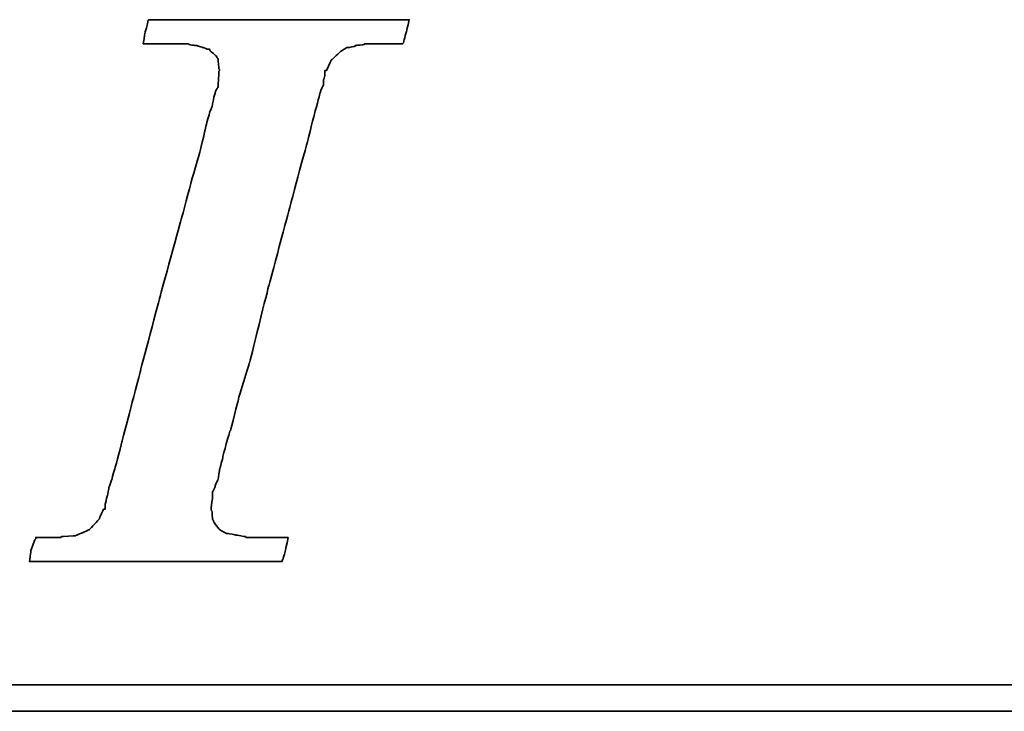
# Model space of a CAD drawing. Extents: x 32 to 227, y 64 to 157.
# Tile 30 of 48: x 160.05 to 165.21, y 117.53 to 121.16. Entities that reach past the tile are written whole.
import ezdxf

# ---------------------------------------------------------------- set-up
doc = ezdxf.new("R2010")
doc.units = 0
doc.header["$MEASUREMENT"] = 0
doc.layers.add('DIM', color=4, linetype='CONTINUOUS')
doc.layers.add('layer 1', color=7, linetype='CONTINUOUS')

# ---------------------------------------------------------------- blocks, each defined once
blk = doc.blocks.new('TBI MOTION logo(完整正式版)')
at = {"layer": 'layer 1', "color": 22, "lineweight": 35}
for points, knots in [([(-40.59125, -7.94375), (-40.59125, -7.94375), (-40.97375, -7.94375), (-40.97375, -7.94375), (-40.97375, -7.94375), (-40.97375, -7.94375), (-41.38125, -7.94375), (-41.38125, -7.94375), (-41.38125, -7.94375), (-41.38125, -7.94375), (-41.54875, -7.94375), (-41.54875, -7.94375), (-41.54875, -7.94375), (-41.54875, -7.94375), (-41.59875, -7.94375), (-41.59875, -7.94375), (-41.59875, -7.94375), (-41.59875, -7.94375), (-41.88375, -7.94375), (-41.88375, -7.94375), (-41.88375, -7.94375), (-41.88375, -7.94375), (-41.90875, -7.91875), (-41.90875, -7.91875), (-41.90875, -7.91875), (-41.90875, -7.91875), (-42.19875, -7.87125), (-42.19875, -7.87125), (-42.19875, -7.87125), (-42.19875, -7.87125), (-42.43875, -7.82375), (-42.43875, -7.82375), (-42.43875, -7.82375), (-42.43875, -7.82375), (-42.45875, -7.82375), (-42.45875, -7.82375), (-42.45875, -7.82375), (-42.45875, -7.82375), (-42.48625, -7.82375), (-42.48625, -7.82375), (-42.48625, -7.82375), (-42.48625, -7.82375), (-42.67625, -7.72375), (-42.67625, -7.72375), (-42.67625, -7.72375), (-42.67625, -7.72375), (-42.70125, -7.70375), (-42.70125, -7.70375), (-42.70125, -7.70375), (-42.70125, -7.70375), (-42.72375, -7.67875), (-42.72375, -7.67875), (-42.72375, -7.67875), (-42.72375, -7.67875), (-42.86875, -7.48875), (-42.86875, -7.48875), (-42.86875, -7.48875), (-42.86875, -7.48875), (-42.89375, -7.43875), (-42.89375, -7.43875), (-42.89375, -7.43875), (-42.89375, -7.43875), (-42.91875, -7.38875), (-42.91875, -7.38875), (-42.91875, -7.38875), (-42.91875, -7.38875), (-42.93875, -7.12875), (-42.93875, -7.12875), (-42.93875, -7.12875), (-42.93875, -7.12875), (-42.96375, -7.10375), (-42.96375, -7.10375), (-42.96375, -7.10375), (-42.96375, -7.10375), (-42.96375, -7.05375), (-42.96375, -7.05375), (-42.96375, -7.05375), (-42.96375, -7.05375), (-42.96375, -7.00875), (-42.96375, -7.00875), (-42.96375, -7.00875), (-42.96375, -7.00875), (-42.91875, -6.69625), (-42.91875, -6.69625), (-42.91875, -6.69625), (-42.91875, -6.69625), (-42.91875, -6.62375), (-42.91875, -6.62375), (-42.91875, -6.62375), (-42.91875, -6.62375), (-42.91875, -6.59625), (-42.91875, -6.59625), (-42.91875, -6.59625), (-42.91875, -6.59625), (-42.91875, -6.57375), (-42.91875, -6.57375), (-42.91875, -6.57375), (-42.91875, -6.57375), (-42.91875, -6.52875), (-42.91875, -6.52875), (-42.91875, -6.52875), (-42.91875, -6.52875), (-42.89375, -6.50375), (-42.89375, -6.50375), (-42.89375, -6.50375), (-42.89375, -6.50375), (-42.84375, -6.38375), (-42.84375, -6.38375), (-42.84375, -6.38375), (-42.84375, -6.38375), (-42.84375, -6.35875), (-42.84375, -6.35875), (-42.84375, -6.35875), (-42.84375, -6.35875), (-42.74625, -6.14375), (-42.74625, -6.14375), (-42.74625, -6.14375), (-42.74625, -6.14375), (-42.70125, -5.85375), (-42.70125, -5.85375), (-42.70125, -5.85375), (-42.70125, -5.85375), (-42.60375, -5.47125), (-42.60375, -5.47125), (-42.60375, -5.47125), (-42.60375, -5.47125), (-42.60375, -5.44875), (-42.60375, -5.44875), (-42.60375, -5.44875), (-42.60375, -5.44875), (-42.38875, -4.67875), (-42.38875, -4.67875), (-42.38875, -4.67875), (-42.38875, -4.67875), (-42.36375, -4.65375), (-42.36375, -4.65375), (-42.36375, -4.65375), (-42.36375, -4.65375), (-42.12375, -3.69625), (-42.12375, -3.69625), (-42.12375, -3.69625), (-42.12375, -3.69625), (-42.12375, -3.67374), (-42.12375, -3.67374), (-42.12375, -3.67374), (-42.12375, -3.67374), (-41.78875, -2.59374), (-41.78875, -2.59374), (-41.78875, -2.59374), (-41.78875, -2.59374), (-41.18875, -0.19375), (-41.18875, -0.19375), (-41.18875, -0.19375), (-41.18875, -0.19375), (-40.54375, 2.20624), (-40.54375, 2.20624), (-40.54375, 2.20624), (-40.54375, 2.20624), (-40.25375, 3.30875), (-40.25375, 3.30875), (-40.25375, 3.30875), (-40.25375, 3.30875), (-39.98875, 4.27125), (-39.98875, 4.27125), (-39.98875, 4.27125), (-39.98875, 4.27125), (-39.77375, 5.13125), (-39.77375, 5.13125), (-39.77375, 5.13125), (-39.77375, 5.13125), (-39.67875, 5.47125), (-39.67875, 5.47125), (-39.67875, 5.47125), (-39.67875, 5.47125), (-39.60375, 5.75625), (-39.60375, 5.75625), (-39.60375, 5.75625), (-39.60375, 5.75625), (-39.60375, 5.78125), (-39.60375, 5.78125), (-39.60375, 5.78125), (-39.60375, 5.78125), (-39.50875, 5.97125), (-39.50875, 5.97125), (-39.50875, 5.97125), (-39.50875, 5.97125), (-39.50875, 6.13875), (-39.50875, 6.13875), (-39.50875, 6.13875), (-39.50875, 6.13875), (-39.48625, 6.16625), (-39.48625, 6.16625), (-39.48625, 6.16625), (-39.48625, 6.16625), (-39.46125, 6.28625), (-39.46125, 6.28625), (-39.46125, 6.28625), (-39.46125, 6.28625), (-39.46125, 6.42625), (-39.46125, 6.42625), (-39.46125, 6.42625), (-39.46125, 6.42625), (-39.41375, 6.42625), (-39.41375, 6.42625), (-39.41375, 6.42625), (-39.41375, 6.42625), (-39.29375, 6.69125), (-39.29375, 6.69125), (-39.29375, 6.69125), (-39.29375, 6.69125), (-39.26875, 6.74125), (-39.26875, 6.74125), (-39.26875, 6.74125), (-39.26875, 6.74125), (-39.24375, 6.76625), (-39.24375, 6.76625), (-39.24375, 6.76625), (-39.24375, 6.76625), (-38.98375, 7.00624), (-38.98375, 7.00624), (-38.98375, 7.00624), (-38.98375, 7.00624), (-38.95625, 7.02624), (-38.95625, 7.02624), (-38.95625, 7.02624), (-38.95625, 7.02624), (-38.78875, 7.12624), (-38.78875, 7.12624), (-38.78875, 7.12624), (-38.78875, 7.12624), (-38.76375, 7.12624), (-38.76375, 7.12624), (-38.76375, 7.12624), (-38.76375, 7.12624), (-38.74375, 7.12624), (-38.74375, 7.12624), (-38.74375, 7.12624), (-38.74375, 7.12624), (-38.52875, 7.17125), (-38.52875, 7.17125), (-38.52875, 7.17125), (-38.52875, 7.17125), (-38.52875, 7.19624), (-38.52875, 7.19624), (-38.52875, 7.19624), (-38.52875, 7.19624), (-38.50375, 7.19624), (-38.50375, 7.19624), (-38.50375, 7.19624), (-38.50375, 7.19624), (-38.26125, 7.21875), (-38.26125, 7.21875), (-38.26125, 7.21875), (-38.26125, 7.21875), (-38.23875, 7.24624), (-38.23875, 7.24624), (-38.23875, 7.24624), (-38.23875, 7.24624), (-38.21625, 7.24624), (-38.21625, 7.24624), (-38.21625, 7.24624), (-38.21625, 7.24624), (-38.18875, 7.24624), (-38.18875, 7.24624), (-38.18875, 7.24624), (-38.18875, 7.24624), (-37.90375, 7.24624), (-37.90375, 7.24624), (-37.90375, 7.24624), (-37.90375, 7.24624), (-37.85375, 7.24624), (-37.85375, 7.24624), (-37.85375, 7.24624), (-37.85375, 7.24624), (-37.75875, 7.24624), (-37.75875, 7.24624), (-37.75875, 7.24624), (-37.75875, 7.24624), (-37.42375, 7.24624), (-37.42375, 7.24624), (-37.42375, 7.24624), (-37.42375, 7.24624), (-37.08875, 7.24624), (-37.08875, 7.24624), (-37.08875, 7.24624), (-37.08875, 7.24624), (-37.06375, 7.24624), (-37.06375, 7.24624), (-37.06375, 7.24624), (-37.06375, 7.24624), (-37.06375, 7.26624), (-37.06375, 7.26624), (-37.06375, 7.26624), (-37.06375, 7.26624), (-37.03875, 7.29125), (-37.03875, 7.29125), (-37.03875, 7.29125), (-37.03875, 7.29125), (-37.03875, 7.31625), (-37.03875, 7.31625), (-37.03875, 7.31625), (-37.03875, 7.31625), (-36.94125, 7.67625), (-36.94125, 7.67625), (-36.94125, 7.67625), (-36.94125, 7.67625), (-36.86875, 7.98625), (-36.86875, 7.98625), (-36.86875, 7.98625), (-36.86875, 7.98625), (-36.98875, 7.98625), (-36.98875, 7.98625), (-36.98875, 7.98625), (-36.98875, 7.98625), (-37.42375, 7.98625), (-37.42375, 7.98625), (-37.42375, 7.98625), (-37.42375, 7.98625), (-37.94875, 7.98625), (-37.94875, 7.98625), (-37.94875, 7.98625), (-37.94875, 7.98625), (-38.57375, 7.98625), (-38.57375, 7.98625), (-38.57375, 7.98625), (-38.57375, 7.98625), (-39.29375, 7.98625), (-39.29375, 7.98625), (-39.29375, 7.98625), (-39.29375, 7.98625), (-40.82875, 7.98625), (-40.82875, 7.98625), (-40.82875, 7.98625), (-40.82875, 7.98625), (-42.36375, 7.98625), (-42.36375, 7.98625), (-42.36375, 7.98625), (-42.36375, 7.98625), (-43.08375, 7.98625), (-43.08375, 7.98625), (-43.08375, 7.98625), (-43.08375, 7.98625), (-43.70875, 7.98625), (-43.70875, 7.98625), (-43.70875, 7.98625), (-43.70875, 7.98625), (-44.23375, 7.98625), (-44.23375, 7.98625), (-44.23375, 7.98625), (-44.23375, 7.98625), (-44.66875, 7.98625), (-44.66875, 7.98625), (-44.66875, 7.98625), (-44.66875, 7.98625), (-44.88375, 7.98625), (-44.88375, 7.98625), (-44.88375, 7.98625), (-44.88375, 7.98625), (-44.90875, 7.94125), (-44.90875, 7.94125), (-44.90875, 7.94125), (-44.90875, 7.94125), (-44.90875, 7.91625), (-44.90875, 7.91625), (-44.90875, 7.91625), (-44.90875, 7.91625), (-45.00375, 7.55625), (-45.00375, 7.55625), (-45.00375, 7.55625), (-45.00375, 7.55625), (-45.05375, 7.24624), (-45.05375, 7.24624), (-45.05375, 7.24624), (-45.05375, 7.24624), (-44.61875, 7.24624), (-44.61875, 7.24624), (-44.61875, 7.24624), (-44.61875, 7.24624), (-44.11375, 7.24624), (-44.11375, 7.24624), (-44.11375, 7.24624), (-44.11375, 7.24624), (-43.99375, 7.24624), (-43.99375, 7.24624), (-43.99375, 7.24624), (-43.99375, 7.24624), (-43.94625, 7.24624), (-43.94625, 7.24624), (-43.94625, 7.24624), (-43.94625, 7.24624), (-43.92374, 7.24624), (-43.92374, 7.24624), (-43.92374, 7.24624), (-43.92374, 7.24624), (-43.65875, 7.24624), (-43.65875, 7.24624), (-43.65875, 7.24624), (-43.65875, 7.24624), (-43.63875, 7.21875), (-43.63875, 7.21875), (-43.63875, 7.21875), (-43.63875, 7.21875), (-43.46875, 7.19624), (-43.46875, 7.19624), (-43.46875, 7.19624), (-43.46875, 7.19624), (-43.39875, 7.19624), (-43.39875, 7.19624), (-43.39875, 7.19624), (-43.39875, 7.19624), (-43.37125, 7.17125), (-43.37125, 7.17125), (-43.37125, 7.17125), (-43.37125, 7.17125), (-43.34875, 7.17125), (-43.34875, 7.17125), (-43.34875, 7.17125), (-43.34875, 7.17125), (-43.20375, 7.12624), (-43.20375, 7.12624), (-43.20375, 7.12624), (-43.20375, 7.12624), (-43.05875, 7.07624), (-43.05875, 7.07624), (-43.05875, 7.07624), (-43.05875, 7.07624), (-43.01375, 7.07624), (-43.01375, 7.07624), (-43.01375, 7.07624), (-43.01375, 7.07624), (-42.98875, 7.02624), (-42.98875, 7.02624), (-42.98875, 7.02624), (-42.98875, 7.02624), (-42.79875, 6.86125), (-42.79875, 6.86125), (-42.79875, 6.86125), (-42.79875, 6.86125), (-42.77375, 6.81125), (-42.77375, 6.81125), (-42.77375, 6.81125), (-42.77375, 6.81125), (-42.74625, 6.76625), (-42.74625, 6.76625), (-42.74625, 6.76625), (-42.74625, 6.76625), (-42.72375, 6.47625), (-42.72375, 6.47625), (-42.72375, 6.47625), (-42.72375, 6.47625), (-42.70125, 6.45124), (-42.70125, 6.45124), (-42.70125, 6.45124), (-42.70125, 6.45124), (-42.70125, 6.42625), (-42.70125, 6.42625), (-42.70125, 6.42625), (-42.70125, 6.42625), (-42.72375, 6.40625), (-42.72375, 6.40625), (-42.72375, 6.40625), (-42.72375, 6.40625), (-42.74625, 5.97125), (-42.74625, 5.97125), (-42.74625, 5.97125), (-42.74625, 5.97125), (-42.74625, 5.94625), (-42.74625, 5.94625), (-42.74625, 5.94625), (-42.74625, 5.94625), (-42.74625, 5.92625), (-42.74625, 5.92625), (-42.74625, 5.92625), (-42.74625, 5.92625), (-42.77375, 5.87625), (-42.77375, 5.87625), (-42.77375, 5.87625), (-42.77375, 5.87625), (-42.81875, 5.80625), (-42.81875, 5.80625), (-42.81875, 5.80625), (-42.81875, 5.80625), (-42.86875, 5.63625), (-42.86875, 5.63625), (-42.86875, 5.63625), (-42.86875, 5.63625), (-42.91875, 5.39625), (-42.91875, 5.39625), (-42.91875, 5.39625), (-42.91875, 5.39625), (-42.91875, 5.37124), (-42.91875, 5.37124), (-42.91875, 5.37124), (-42.91875, 5.37124), (-43.01375, 5.10874), (-43.01375, 5.10874), (-43.01375, 5.10874), (-43.01375, 5.10874), (-43.10875, 4.77124), (-43.10875, 4.77124), (-43.10875, 4.77124), (-43.10875, 4.77124), (-43.29875, 3.95625), (-43.29875, 3.95625), (-43.29875, 3.95625), (-43.29875, 3.95625), (-43.58875, 2.95125), (-43.58875, 2.95125), (-43.58875, 2.95125), (-43.58875, 2.95125), (-43.87375, 1.87125), (-43.87375, 1.87125), (-43.87375, 1.87125), (-43.87375, 1.87125), (-44.52625, -0.50374), (-44.52625, -0.50374), (-44.52625, -0.50374), (-44.52625, -0.50374), (-45.14875, -2.85375), (-45.14875, -2.85375), (-45.14875, -2.85375), (-45.14875, -2.85375), (-45.43375, -3.95875), (-45.43375, -3.95875), (-45.43375, -3.95875), (-45.43375, -3.95875), (-45.69875, -4.96875), (-45.69875, -4.96875), (-45.69875, -4.96875), (-45.69875, -4.96875), (-45.91375, -5.78375), (-45.91375, -5.78375), (-45.91375, -5.78375), (-45.91375, -5.78375), (-46.01375, -6.11875), (-46.01375, -6.11875), (-46.01375, -6.11875), (-46.01375, -6.11875), (-46.01375, -6.14375), (-46.01375, -6.14375), (-46.01375, -6.14375), (-46.01375, -6.14375), (-46.10875, -6.40875), (-46.10875, -6.40875), (-46.10875, -6.40875), (-46.10875, -6.40875), (-46.15375, -6.64875), (-46.15375, -6.64875), (-46.15375, -6.64875), (-46.15375, -6.64875), (-46.20375, -6.83875), (-46.20375, -6.83875), (-46.20375, -6.83875), (-46.20375, -6.83875), (-46.22875, -6.93375), (-46.22875, -6.93375), (-46.22875, -6.93375), (-46.22875, -6.93375), (-46.22875, -7.07875), (-46.22875, -7.07875), (-46.22875, -7.07875), (-46.22875, -7.07875), (-46.27375, -7.07875), (-46.27375, -7.07875), (-46.27375, -7.07875), (-46.27375, -7.07875), (-46.39375, -7.34375), (-46.39375, -7.34375), (-46.39375, -7.34375), (-46.39375, -7.34375), (-46.39375, -7.36875), (-46.39375, -7.36875), (-46.39375, -7.36875), (-46.39375, -7.36875), (-46.42125, -7.38875), (-46.42125, -7.38875), (-46.42125, -7.38875), (-46.42125, -7.38875), (-46.68375, -7.67875), (-46.68375, -7.67875), (-46.68375, -7.67875), (-46.68375, -7.67875), (-46.70875, -7.70375), (-46.70875, -7.70375), (-46.70875, -7.70375), (-46.70875, -7.70375), (-46.75375, -7.72375), (-46.75375, -7.72375), (-46.75375, -7.72375), (-46.75375, -7.72375), (-47.08875, -7.87125), (-47.08875, -7.87125), (-47.08875, -7.87125), (-47.08875, -7.87125), (-47.11625, -7.87125), (-47.11625, -7.87125), (-47.11625, -7.87125), (-47.11625, -7.87125), (-47.13875, -7.89375), (-47.13875, -7.89375), (-47.13875, -7.89375), (-47.13875, -7.89375), (-47.56875, -7.91875), (-47.56875, -7.91875), (-47.56875, -7.91875), (-47.56875, -7.91875), (-47.59625, -7.94375), (-47.59625, -7.94375), (-47.59625, -7.94375), (-47.59625, -7.94375), (-47.64375, -7.94375), (-47.64375, -7.94375), (-47.64375, -7.94375), (-47.64375, -7.94375), (-47.73625, -7.94375), (-47.73625, -7.94375), (-47.73625, -7.94375), (-47.73625, -7.94375), (-48.07375, -7.94375), (-48.07375, -7.94375), (-48.07375, -7.94375), (-48.07375, -7.94375), (-48.36125, -7.94375), (-48.36125, -7.94375), (-48.36125, -7.94375), (-48.36125, -7.94375), (-48.36125, -7.96625), (-48.36125, -7.96625), (-48.36125, -7.96625), (-48.36125, -7.96625), (-48.36125, -7.99125), (-48.36125, -7.99125), (-48.36125, -7.99125), (-48.36125, -7.99125), (-48.38875, -8.01375), (-48.38875, -8.01375), (-48.38875, -8.01375), (-48.38875, -8.01375), (-48.50875, -8.34875), (-48.50875, -8.34875), (-48.50875, -8.34875), (-48.50875, -8.34875), (-48.55375, -8.68625), (-48.55375, -8.68625), (-48.55375, -8.68625), (-48.55375, -8.68625), (-48.45875, -8.68625), (-48.45875, -8.68625), (-48.45875, -8.68625), (-48.45875, -8.68625), (-48.07375, -8.68625), (-48.07375, -8.68625), (-48.07375, -8.68625), (-48.07375, -8.68625), (-47.52375, -8.68625), (-47.52375, -8.68625), (-47.52375, -8.68625), (-47.52375, -8.68625), (-46.92375, -8.68625), (-46.92375, -8.68625), (-46.92375, -8.68625), (-46.92375, -8.68625), (-46.25375, -8.68625), (-46.25375, -8.68625), (-46.25375, -8.68625), (-46.25375, -8.68625), (-46.20375, -8.68625), (-46.20375, -8.68625), (-46.20375, -8.68625), (-46.20375, -8.68625), (-44.71375, -8.68625), (-44.71375, -8.68625), (-44.71375, -8.68625), (-44.71375, -8.68625), (-43.22875, -8.68625), (-43.22875, -8.68625), (-43.22875, -8.68625), (-43.22875, -8.68625), (-42.55875, -8.68625), (-42.55875, -8.68625), (-42.55875, -8.68625), (-42.55875, -8.68625), (-42.50875, -8.68625), (-42.50875, -8.68625), (-42.50875, -8.68625), (-42.50875, -8.68625), (-41.93375, -8.68625), (-41.93375, -8.68625), (-41.93375, -8.68625), (-41.93375, -8.68625), (-41.38125, -8.68625), (-41.38125, -8.68625), (-41.38125, -8.68625), (-41.38125, -8.68625), (-40.97375, -8.68625), (-40.97375, -8.68625), (-40.97375, -8.68625), (-40.97375, -8.68625), (-40.78125, -8.68625), (-40.78125, -8.68625), (-40.78125, -8.68625), (-40.78125, -8.68625), (-40.78125, -8.63875), (-40.78125, -8.63875), (-40.78125, -8.63875), (-40.78125, -8.63875), (-40.75875, -8.63875), (-40.75875, -8.63875), (-40.75875, -8.63875), (-40.75875, -8.63875), (-40.66375, -8.27875), (-40.66375, -8.27875), (-40.66375, -8.27875), (-40.66375, -8.27875), (-40.59125, -7.94375), (-40.59125, -7.94375)], [0, 0, 0, 0, 0.00558659, 0.00558659, 0.00558659, 0.0055866, 0.01117318, 0.01117318, 0.01117318, 0.01117319, 0.01675978, 0.01675978, 0.01675978, 0.01675979, 0.02234637, 0.02234637, 0.02234637, 0.02234638, 0.02793296, 0.02793296, 0.02793296, 0.02793297, 0.03351955, 0.03351955, 0.03351955, 0.03351956, 0.03910615, 0.03910615, 0.03910615, 0.03910616, 0.04469274, 0.04469274, 0.04469274, 0.04469275, 0.05027933, 0.05027933, 0.05027933, 0.05027934, 0.05586592, 0.05586592, 0.05586592, 0.05586593, 0.06145251, 0.06145251, 0.06145251, 0.06145252, 0.06703911, 0.06703911, 0.06703911, 0.06703912, 0.0726257, 0.0726257, 0.0726257, 0.07262571, 0.07821229, 0.07821229, 0.07821229, 0.0782123, 0.08379888, 0.08379888, 0.08379888, 0.08379889, 0.08938547, 0.08938547, 0.08938547, 0.08938548, 0.09497207, 0.09497207, 0.09497207, 0.09497208, 0.10055866, 0.10055866, 0.10055866, 0.10055867, 0.10614525, 0.10614525, 0.10614525, 0.10614526, 0.11173184, 0.11173184, 0.11173184, 0.11173185, 0.11731844, 0.11731844, 0.11731844, 0.11731845, 0.12290503, 0.12290503, 0.12290503, 0.12290504, 0.12849162, 0.12849162, 0.12849162, 0.12849163, 0.13407821, 0.13407821, 0.13407821, 0.13407822, 0.1396648, 0.1396648, 0.1396648, 0.13966481, 0.1452514, 0.1452514, 0.1452514, 0.14525141, 0.15083799, 0.15083799, 0.15083799, 0.150838, 0.15642458, 0.15642458, 0.15642458, 0.15642459, 0.16201117, 0.16201117, 0.16201117, 0.16201118, 0.16759777, 0.16759777, 0.16759777, 0.16759778, 0.17318436, 0.17318436, 0.17318436, 0.17318437, 0.17877095, 0.17877095, 0.17877095, 0.17877096, 0.18435754, 0.18435754, 0.18435754, 0.18435755, 0.18994413, 0.18994413, 0.18994413, 0.18994414, 0.19553073, 0.19553073, 0.19553073, 0.19553074, 0.20111732, 0.20111732, 0.20111732, 0.20111733, 0.20670391, 0.20670391, 0.20670391, 0.20670392, 0.2122905, 0.2122905, 0.2122905, 0.21229051, 0.21787709, 0.21787709, 0.21787709, 0.2178771, 0.22346369, 0.22346369, 0.22346369, 0.2234637, 0.22905028, 0.22905028, 0.22905028, 0.22905029, 0.23463687, 0.23463687, 0.23463687, 0.23463688, 0.24022346, 0.24022346, 0.24022346, 0.24022347, 0.24581006, 0.24581006, 0.24581006, 0.24581007, 0.25139665, 0.25139665, 0.25139665, 0.25139666, 0.25698324, 0.25698324, 0.25698324, 0.25698325, 0.26256983, 0.26256983, 0.26256983, 0.26256984, 0.26815642, 0.26815642, 0.26815642, 0.26815643, 0.27374302, 0.27374302, 0.27374302, 0.27374303, 0.27932961, 0.27932961, 0.27932961, 0.27932962, 0.2849162, 0.2849162, 0.2849162, 0.28491621, 0.29050279, 0.29050279, 0.29050279, 0.2905028, 0.29608939, 0.29608939, 0.29608939, 0.2960894, 0.30167598, 0.30167598, 0.30167598, 0.30167599, 0.30726257, 0.30726257, 0.30726257, 0.30726258, 0.31284916, 0.31284916, 0.31284916, 0.31284917, 0.31843575, 0.31843575, 0.31843575, 0.31843576, 0.32402235, 0.32402235, 0.32402235, 0.32402236, 0.32960894, 0.32960894, 0.32960894, 0.32960895, 0.33519553, 0.33519553, 0.33519553, 0.33519554, 0.34078212, 0.34078212, 0.34078212, 0.34078213, 0.34636872, 0.34636872, 0.34636872, 0.34636873, 0.35195531, 0.35195531, 0.35195531, 0.35195532, 0.3575419, 0.3575419, 0.3575419, 0.35754191, 0.36312849, 0.36312849, 0.36312849, 0.3631285, 0.36871508, 0.36871508, 0.36871508, 0.36871509, 0.37430168, 0.37430168, 0.37430168, 0.37430169, 0.37988827, 0.37988827, 0.37988827, 0.37988828, 0.38547486, 0.38547486, 0.38547486, 0.38547487, 0.39106145, 0.39106145, 0.39106145, 0.39106146, 0.39664804, 0.39664804, 0.39664804, 0.39664805, 0.40223464, 0.40223464, 0.40223464, 0.40223465, 0.40782123, 0.40782123, 0.40782123, 0.40782124, 0.41340782, 0.41340782, 0.41340782, 0.41340783, 0.41899441, 0.41899441, 0.41899441, 0.41899442, 0.42458101, 0.42458101, 0.42458101, 0.42458102, 0.4301676, 0.4301676, 0.4301676, 0.43016761, 0.43575419, 0.43575419, 0.43575419, 0.4357542, 0.44134078, 0.44134078, 0.44134078, 0.44134079, 0.44692737, 0.44692737, 0.44692737, 0.44692738, 0.45251397, 0.45251397, 0.45251397, 0.45251398, 0.45810056, 0.45810056, 0.45810056, 0.45810057, 0.46368715, 0.46368715, 0.46368715, 0.46368716, 0.46927374, 0.46927374, 0.46927374, 0.46927375, 0.47486034, 0.47486034, 0.47486034, 0.47486035, 0.48044693, 0.48044693, 0.48044693, 0.48044694, 0.48603352, 0.48603352, 0.48603352, 0.48603353, 0.49162011, 0.49162011, 0.49162011, 0.49162012, 0.4972067, 0.4972067, 0.4972067, 0.49720671, 0.5027933, 0.5027933, 0.5027933, 0.50279331, 0.50837989, 0.50837989, 0.50837989, 0.5083799, 0.51396648, 0.51396648, 0.51396648, 0.51396649, 0.51955307, 0.51955307, 0.51955307, 0.51955308, 0.52513966, 0.52513966, 0.52513966, 0.52513967, 0.53072626, 0.53072626, 0.53072626, 0.53072627, 0.53631285, 0.53631285, 0.53631285, 0.53631286, 0.54189944, 0.54189944, 0.54189944, 0.54189945, 0.54748603, 0.54748603, 0.54748603, 0.54748604, 0.55307263, 0.55307263, 0.55307263, 0.55307264, 0.55865922, 0.55865922, 0.55865922, 0.55865923, 0.56424581, 0.56424581, 0.56424581, 0.56424582, 0.5698324, 0.5698324, 0.5698324, 0.56983241, 0.57541899, 0.57541899, 0.57541899, 0.575419, 0.58100559, 0.58100559, 0.58100559, 0.5810056, 0.58659218, 0.58659218, 0.58659218, 0.58659219, 0.59217877, 0.59217877, 0.59217877, 0.59217878, 0.59776536, 0.59776536, 0.59776536, 0.59776537, 0.60335196, 0.60335196, 0.60335196, 0.60335197, 0.60893855, 0.60893855, 0.60893855, 0.60893856, 0.61452514, 0.61452514, 0.61452514, 0.61452515, 0.62011173, 0.62011173, 0.62011173, 0.62011174, 0.62569832, 0.62569832, 0.62569832, 0.62569833, 0.63128492, 0.63128492, 0.63128492, 0.63128493, 0.63687151, 0.63687151, 0.63687151, 0.63687152, 0.6424581, 0.6424581, 0.6424581, 0.64245811, 0.64804469, 0.64804469, 0.64804469, 0.6480447, 0.65363128, 0.65363128, 0.65363128, 0.65363129, 0.65921788, 0.65921788, 0.65921788, 0.65921789, 0.66480447, 0.66480447, 0.66480447, 0.66480448, 0.67039106, 0.67039106, 0.67039106, 0.67039107, 0.67597765, 0.67597765, 0.67597765, 0.67597766, 0.68156425, 0.68156425, 0.68156425, 0.68156426, 0.68715084, 0.68715084, 0.68715084, 0.68715085, 0.69273743, 0.69273743, 0.69273743, 0.69273744, 0.69832402, 0.69832402, 0.69832402, 0.69832403, 0.70391061, 0.70391061, 0.70391061, 0.70391062, 0.70949721, 0.70949721, 0.70949721, 0.70949722, 0.7150838, 0.7150838, 0.7150838, 0.71508381, 0.72067039, 0.72067039, 0.72067039, 0.7206704, 0.72625698, 0.72625698, 0.72625698, 0.72625699, 0.73184358, 0.73184358, 0.73184358, 0.73184359, 0.73743017, 0.73743017, 0.73743017, 0.73743018, 0.74301676, 0.74301676, 0.74301676, 0.74301677, 0.74860335, 0.74860335, 0.74860335, 0.74860336, 0.75418994, 0.75418994, 0.75418994, 0.75418995, 0.75977654, 0.75977654, 0.75977654, 0.75977655, 0.76536313, 0.76536313, 0.76536313, 0.76536314, 0.77094972, 0.77094972, 0.77094972, 0.77094973, 0.77653631, 0.77653631, 0.77653631, 0.77653632, 0.78212291, 0.78212291, 0.78212291, 0.78212292, 0.7877095, 0.7877095, 0.7877095, 0.78770951, 0.79329609, 0.79329609, 0.79329609, 0.7932961, 0.79888268, 0.79888268, 0.79888268, 0.79888269, 0.80446927, 0.80446927, 0.80446927, 0.80446928, 0.81005587, 0.81005587, 0.81005587, 0.81005588, 0.81564246, 0.81564246, 0.81564246, 0.81564247, 0.82122905, 0.82122905, 0.82122905, 0.82122906, 0.82681564, 0.82681564, 0.82681564, 0.82681565, 0.83240223, 0.83240223, 0.83240223, 0.83240224, 0.83798883, 0.83798883, 0.83798883, 0.83798884, 0.84357542, 0.84357542, 0.84357542, 0.84357543, 0.84916201, 0.84916201, 0.84916201, 0.84916202, 0.8547486, 0.8547486, 0.8547486, 0.85474861, 0.8603352, 0.8603352, 0.8603352, 0.86033521, 0.86592179, 0.86592179, 0.86592179, 0.8659218, 0.87150838, 0.87150838, 0.87150838, 0.87150839, 0.87709497, 0.87709497, 0.87709497, 0.87709498, 0.88268156, 0.88268156, 0.88268156, 0.88268157, 0.88826816, 0.88826816, 0.88826816, 0.88826817, 0.89385475, 0.89385475, 0.89385475, 0.89385476, 0.89944134, 0.89944134, 0.89944134, 0.89944135, 0.90502793, 0.90502793, 0.90502793, 0.90502794, 0.91061453, 0.91061453, 0.91061453, 0.91061454, 0.91620112, 0.91620112, 0.91620112, 0.91620113, 0.92178771, 0.92178771, 0.92178771, 0.92178772, 0.9273743, 0.9273743, 0.9273743, 0.92737431, 0.93296089, 0.93296089, 0.93296089, 0.9329609, 0.93854749, 0.93854749, 0.93854749, 0.9385475, 0.94413408, 0.94413408, 0.94413408, 0.94413409, 0.94972067, 0.94972067, 0.94972067, 0.94972068, 0.95530726, 0.95530726, 0.95530726, 0.95530727, 0.96089385, 0.96089385, 0.96089385, 0.96089386, 0.96648045, 0.96648045, 0.96648045, 0.96648046, 0.97206704, 0.97206704, 0.97206704, 0.97206705, 0.97765363, 0.97765363, 0.97765363, 0.97765364, 0.98324022, 0.98324022, 0.98324022, 0.98324023, 0.98882682, 0.98882682, 0.98882682, 0.98882683, 0.99441341, 0.99441341, 0.99441341, 0.99441342, 1, 1, 1, 1]), ([(75.90875, -9.47875), (75.90875, -9.47875), (75.90875, -12.28625), (75.90875, -12.28625), (75.90875, -12.28625), (75.90875, -12.28625), (75.90875, -12.47875), (75.90875, -12.47875), (75.90875, -12.47875), (75.90875, -12.47875), (75.71625, -12.47875), (75.71625, -12.47875), (75.71625, -12.47875), (75.71625, -12.47875), (-88.32875, -12.47875), (-88.32875, -12.47875), (-88.32875, -12.47875), (-88.32875, -12.47875), (-88.32875, -13.29375), (-88.32875, -13.29375), (-88.32875, -13.29375), (-88.32875, -13.29375), (82.89125, -13.29375), (82.89125, -13.29375), (82.89125, -13.29375), (82.89125, -13.29375), (75.90875, -9.47875), (75.90875, -9.47875)], [0, 0, 0, 0, 0.14285714, 0.14285714, 0.14285714, 0.14285715, 0.28571429, 0.28571429, 0.28571429, 0.2857143, 0.42857143, 0.42857143, 0.42857143, 0.42857144, 0.57142857, 0.57142857, 0.57142857, 0.57142858, 0.71428571, 0.71428571, 0.71428571, 0.71428572, 0.85714286, 0.85714286, 0.85714286, 0.85714287, 1, 1, 1, 1])]:
    blk.add_open_spline(points, degree=3, knots=knots, dxfattribs=at)

msp = doc.modelspace()

# ---------------------------------------------------------------- block references
at = {"layer": 'DIM', "color": 0, "xscale": 0.1702727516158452, "yscale": 0.1702727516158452, "zscale": 0.1702727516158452}
msp.add_blockref('TBI MOTION logo(完整正式版)', (168.3664, 119.7962), dxfattribs=at)

doc.saveas('drawing.dxf')
